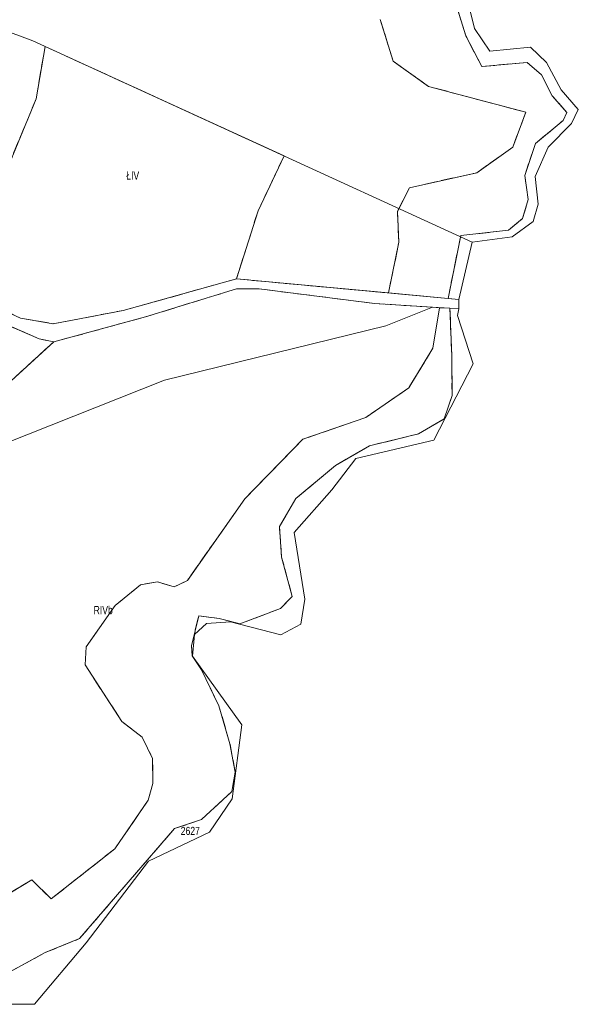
# Model space of a CAD drawing. Header units: metres. Extents: x 7496145 to 7500200, y 5498500 to 5502080.
# Tile 167 of 202: x 7499620 to 7499722, y 5499565 to 5499746. Entities that reach past the tile are written whole.
import ezdxf

# ---------------------------------------------------------------- set-up
doc = ezdxf.new("R2010")
doc.units = ezdxf.units.M
doc.header["$MEASUREMENT"] = 0
for name, pattern in [('2.25_0.75', [3, 2.25, -0.75]), ('219-1000', [0]), ('egug-1000', [0])]:
    doc.linetypes.add(name, pattern=pattern)
for name, color, linetype in [('209-oznaczenie konturu klasyfikacyjnego', 7, 'CONTINUOUS'), ('211-numer działki ewidencyjnej', 7, 'CONTINUOUS'), ('217-kontur klasyfikacyjny', 7, 'CONTINUOUS'), ('218-kontur użytku gruntowego', 7, 'CONTINUOUS'), ('219-działka ewidencyjna', 7, 'CONTINUOUS')]:
    doc.layers.add(name, color=color, linetype=linetype)
doc.styles.get("Standard").update_dxf_attribs({"font": 'Working1250', "width": 0.75})

msp = doc.modelspace()

# ---------------------------------------------------------------- linework, layer by layer
at = {"layer": '217-kontur klasyfikacyjny', "color": 3, "linetype": '2.25_0.75', "lineweight": 18, "flags": 128}
for points in [[(7499701.73, 5499743.37), (7499699.08, 5499752.08)], [(7499688.37, 5499738.7), (7499686.01, 5499746.39)], [(7499704.71, 5499737.71), (7499701.73, 5499743.37)], [(7499622.7, 5499731.78), (7499624.36, 5499741.4)], [(7499624.36, 5499741.4), (7499668.33, 5499721.26)], [(7499694.88, 5499734.06), (7499688.37, 5499738.7)], [(7499713.05, 5499738.47), (7499704.71, 5499737.71)], [(7499715.69, 5499736.19), (7499713.05, 5499738.47)], [(7499717.64, 5499732.32), (7499715.69, 5499736.19)], [(7499712.79, 5499729.29), (7499694.88, 5499734.06)], [(7499608.25, 5499696.79), (7499622.7, 5499731.78)], [(7499720.33, 5499729.25), (7499717.64, 5499732.32)], [(7499710.38, 5499722.87), (7499712.79, 5499729.29)], [(7499719.67, 5499727.8), (7499720.33, 5499729.25)], [(7499714.57, 5499723.56), (7499719.67, 5499727.8)], [(7499703.8, 5499718.17), (7499710.38, 5499722.87)], [(7499712.59, 5499717.65), (7499714.57, 5499723.56)], [(7499668.33, 5499721.26), (7499663.53, 5499711.13)], [(7499691.38, 5499715.41), (7499703.8, 5499718.17)], [(7499713.22, 5499713.23), (7499712.59, 5499717.65)], [(7499689.16, 5499711.04), (7499691.38, 5499715.41)], [(7499712.2, 5499709.72), (7499713.22, 5499713.23)], [(7499663.53, 5499711.13), (7499659.55, 5499698.64)], [(7499689.45, 5499705.4), (7499689.16, 5499711.04)], [(7499709.6, 5499707.59), (7499712.2, 5499709.72)], [(7499698.48, 5499695.04), (7499700.84, 5499706.6)], [(7499700.84, 5499706.6), (7499709.6, 5499707.59)], [(7499687.53, 5499696.05), (7499689.45, 5499705.4)], [(7499638.73, 5499692.82), (7499659.55, 5499698.64)], [(7499659.55, 5499698.64), (7499687.53, 5499696.05)], [(7499608.25, 5499696.79), (7499619.84, 5499691.42)], [(7499659.54, 5499696.8), (7499642.85, 5499691.66)], [(7499663.76, 5499696.8), (7499659.54, 5499696.8)], [(7499684.95, 5499694.12), (7499663.76, 5499696.8)], [(7499687.53, 5499696.05), (7499698.48, 5499695.04)], [(7499695.61, 5499693.42), (7499684.95, 5499694.12)], [(7499625.84, 5499690.39), (7499638.73, 5499692.82)], [(7499696.91, 5499693.34), (7499695.61, 5499693.42)], [(7499696.91, 5499693.34), (7499695.7, 5499685.88)], [(7499698.83, 5499693.22), (7499696.91, 5499693.34)], [(7499699.16, 5499684.53), (7499698.83, 5499693.22)], [(7499623.26, 5499687.61), (7499616.48, 5499690.56)], [(7499619.84, 5499691.42), (7499625.84, 5499690.39)], [(7499642.85, 5499691.66), (7499625.95, 5499687.04)], [(7499616.7, 5499678.6), (7499625.95, 5499687.04)], [(7499625.95, 5499687.04), (7499623.26, 5499687.61)], [(7499695.7, 5499685.88), (7499691.26, 5499678.58)], [(7499699.22, 5499677.19), (7499699.16, 5499684.53)], [(7499691.26, 5499678.58), (7499683.37, 5499673.15)], [(7499697.8, 5499672.91), (7499699.22, 5499677.19)], [(7499683.37, 5499673.15), (7499671.8, 5499669.16)], [(7499693.08, 5499670.11), (7499697.8, 5499672.91)], [(7499671.8, 5499669.16), (7499661.09, 5499658.18)], [(7499684.02, 5499667.92), (7499693.08, 5499670.11)], [(7499677.8, 5499664.31), (7499684.02, 5499667.92)], [(7499670.5, 5499658.21), (7499677.8, 5499664.31)], [(7499661.09, 5499658.18), (7499650.55, 5499643.15)], [(7499667.48, 5499653.08), (7499670.5, 5499658.21)], [(7499667.87, 5499647.46), (7499667.48, 5499653.08)], [(7499669.82, 5499640.23), (7499667.87, 5499647.46)], [(7499650.55, 5499643.15), (7499648.13, 5499641.98)], [(7499641.93, 5499642.36), (7499637.23, 5499638.55)], [(7499645.03, 5499642.89), (7499641.93, 5499642.36)], [(7499648.13, 5499641.98), (7499645.03, 5499642.89)], [(7499667.64, 5499637.99), (7499669.82, 5499640.23)], [(7499637.23, 5499638.55), (7499631.92, 5499630.96)], [(7499660.21, 5499635.16), (7499667.64, 5499637.99)], [(7499651.28, 5499631.15), (7499652.62, 5499636.62)], [(7499652.62, 5499636.62), (7499656.4, 5499636.17)], [(7499656.4, 5499636.17), (7499660.21, 5499635.16)], [(7499631.92, 5499630.96), (7499631.72, 5499627.64)], [(7499651.43, 5499629.27), (7499651.28, 5499631.15)], [(7499653.15, 5499626.7), (7499651.43, 5499629.27)], [(7499631.72, 5499627.64), (7499638.48, 5499617.22)], [(7499656.34, 5499620.07), (7499653.15, 5499626.7)], [(7499658.37, 5499613.09), (7499656.34, 5499620.07)], [(7499638.48, 5499617.22), (7499642.21, 5499614.33)], [(7499642.21, 5499614.33), (7499644.14, 5499610.42)], [(7499659.35, 5499607.88), (7499658.37, 5499613.09)], [(7499644.14, 5499610.42), (7499644.18, 5499605.77)], [(7499658.69, 5499604.3), (7499659.35, 5499607.88)], [(7499644.18, 5499605.77), (7499643.32, 5499602.7)], [(7499653.15, 5499599.16), (7499658.69, 5499604.3)], [(7499643.32, 5499602.7), (7499637.2, 5499593.8)], [(7499648.15, 5499597.49), (7499653.15, 5499599.16)], [(7499630.71, 5499577.25), (7499648.15, 5499597.49)], [(7499637.2, 5499593.8), (7499625.47, 5499584.55)], [(7499621.89, 5499588.07), (7499612.64, 5499582.48)], [(7499625.47, 5499584.55), (7499621.89, 5499588.07)], [(7499624.37, 5499574.68), (7499630.71, 5499577.25)], [(7499614.51, 5499569.28), (7499624.37, 5499574.68)]]:
    msp.add_lwpolyline(points, dxfattribs=at)
at = {"layer": '218-kontur użytku gruntowego', "color": 3, "linetype": 'egug-1000', "lineweight": 18, "flags": 128}
for points in [[(7499701.73, 5499743.37), (7499699.08, 5499752.08)], [(7499703.38, 5499744.69), (7499701.55, 5499752.02)], [(7499688.37, 5499738.7), (7499686.01, 5499746.39)], [(7499706.19, 5499740.54), (7499703.38, 5499744.69)], [(7499704.71, 5499737.71), (7499701.73, 5499743.37)], [(7499622.7, 5499731.78), (7499624.36, 5499741.4)], [(7499624.36, 5499741.4), (7499668.33, 5499721.26)], [(7499713.63, 5499741.26), (7499706.19, 5499740.54)], [(7499716.57, 5499738.45), (7499713.63, 5499741.26)], [(7499694.88, 5499734.06), (7499688.37, 5499738.7)], [(7499713.05, 5499738.47), (7499704.71, 5499737.71)], [(7499715.69, 5499736.19), (7499713.05, 5499738.47)], [(7499719.31, 5499733.45), (7499716.57, 5499738.45)], [(7499717.64, 5499732.32), (7499715.69, 5499736.19)], [(7499712.79, 5499729.29), (7499694.88, 5499734.06)], [(7499608.25, 5499696.79), (7499622.7, 5499731.78)], [(7499720.33, 5499729.25), (7499717.64, 5499732.32)], [(7499722.45, 5499729.82), (7499719.31, 5499733.45)], [(7499710.38, 5499722.87), (7499712.79, 5499729.29)], [(7499719.67, 5499727.8), (7499720.33, 5499729.25)], [(7499721.17, 5499727.21), (7499722.45, 5499729.82)], [(7499714.57, 5499723.56), (7499719.67, 5499727.8)], [(7499716.9, 5499722.87), (7499721.17, 5499727.21)], [(7499703.8, 5499718.17), (7499710.38, 5499722.87)], [(7499712.59, 5499717.65), (7499714.57, 5499723.56)], [(7499714.49, 5499717.49), (7499716.9, 5499722.87)], [(7499668.33, 5499721.26), (7499663.53, 5499711.13)], [(7499691.38, 5499715.41), (7499703.8, 5499718.17)], [(7499713.22, 5499713.23), (7499712.59, 5499717.65)], [(7499715.09, 5499712.41), (7499714.49, 5499717.49)], [(7499689.16, 5499711.04), (7499691.38, 5499715.41)], [(7499712.2, 5499709.72), (7499713.22, 5499713.23)], [(7499714.15, 5499709.21), (7499715.09, 5499712.41)], [(7499663.53, 5499711.13), (7499659.55, 5499698.64)], [(7499689.45, 5499705.4), (7499689.16, 5499711.04)], [(7499709.6, 5499707.59), (7499712.2, 5499709.72)], [(7499710.29, 5499706.37), (7499714.15, 5499709.21)], [(7499698.48, 5499695.04), (7499700.84, 5499706.6)], [(7499700.84, 5499706.6), (7499709.6, 5499707.59)], [(7499687.53, 5499696.05), (7499689.45, 5499705.4)], [(7499700.48, 5499694.85), (7499702.91, 5499705.39)], [(7499702.91, 5499705.39), (7499710.29, 5499706.37)], [(7499638.73, 5499692.82), (7499659.55, 5499698.64)], [(7499659.55, 5499698.64), (7499687.53, 5499696.05)], [(7499608.25, 5499696.79), (7499619.84, 5499691.42)], [(7499659.54, 5499696.8), (7499642.85, 5499691.66)], [(7499663.76, 5499696.8), (7499659.54, 5499696.8)], [(7499684.95, 5499694.12), (7499663.76, 5499696.8)], [(7499687.53, 5499696.05), (7499698.48, 5499695.04)], [(7499695.61, 5499693.42), (7499684.95, 5499694.12)], [(7499698.48, 5499695.04), (7499700.48, 5499694.85)], [(7499700.46, 5499693.11), (7499700.48, 5499694.85)], [(7499625.84, 5499690.39), (7499638.73, 5499692.82)], [(7499696.91, 5499693.34), (7499695.61, 5499693.42)], [(7499695.7, 5499685.88), (7499696.91, 5499693.34)], [(7499698.83, 5499693.22), (7499696.91, 5499693.34)], [(7499699.16, 5499684.53), (7499698.83, 5499693.22)], [(7499700.46, 5499693.11), (7499698.83, 5499693.22)], [(7499700.22, 5499691.91), (7499700.46, 5499693.11)], [(7499703.08, 5499682.98), (7499700.22, 5499691.91)], [(7499623.26, 5499687.61), (7499616.48, 5499690.56)], [(7499619.84, 5499691.42), (7499625.84, 5499690.39)], [(7499642.85, 5499691.66), (7499625.95, 5499687.04)], [(7499616.7, 5499678.6), (7499625.95, 5499687.04)], [(7499625.95, 5499687.04), (7499623.26, 5499687.61)], [(7499691.26, 5499678.58), (7499695.7, 5499685.88)], [(7499695.87, 5499668.99), (7499703.08, 5499682.98)], [(7499699.22, 5499677.19), (7499699.16, 5499684.53)], [(7499683.37, 5499673.15), (7499691.26, 5499678.58)], [(7499697.8, 5499672.91), (7499699.22, 5499677.19)], [(7499671.8, 5499669.16), (7499683.37, 5499673.15)], [(7499693.08, 5499670.11), (7499697.8, 5499672.91)], [(7499661.09, 5499658.18), (7499671.8, 5499669.16)], [(7499681.5, 5499665.61), (7499695.87, 5499668.99)], [(7499684.02, 5499667.92), (7499693.08, 5499670.11)], [(7499677.8, 5499664.31), (7499684.02, 5499667.92)], [(7499677.09, 5499659.84), (7499681.5, 5499665.61)], [(7499670.5, 5499658.21), (7499677.8, 5499664.31)], [(7499670.16, 5499651.98), (7499677.09, 5499659.84)], [(7499650.55, 5499643.15), (7499661.09, 5499658.18)], [(7499667.48, 5499653.08), (7499670.5, 5499658.21)], [(7499667.87, 5499647.46), (7499667.48, 5499653.08)], [(7499672.13, 5499639.72), (7499670.16, 5499651.98)], [(7499669.82, 5499640.23), (7499667.87, 5499647.46)], [(7499648.13, 5499641.98), (7499650.55, 5499643.15)], [(7499637.23, 5499638.55), (7499641.93, 5499642.36)], [(7499641.93, 5499642.36), (7499645.03, 5499642.89)], [(7499645.03, 5499642.89), (7499648.13, 5499641.98)], [(7499667.64, 5499637.99), (7499669.82, 5499640.23)], [(7499671.43, 5499635.09), (7499672.13, 5499639.72)], [(7499631.92, 5499630.96), (7499637.23, 5499638.55)], [(7499660.21, 5499635.16), (7499667.64, 5499637.99)], [(7499651.28, 5499631.15), (7499652.62, 5499636.62)], [(7499652.62, 5499636.62), (7499656.4, 5499636.17)], [(7499656.4, 5499636.17), (7499660.21, 5499635.16)], [(7499651.83, 5499633.22), (7499654.05, 5499635.22)], [(7499654.05, 5499635.22), (7499658.45, 5499635.52)], [(7499658.45, 5499635.52), (7499667.73, 5499633.13)], [(7499667.73, 5499633.13), (7499671.43, 5499635.09)], [(7499651.48, 5499629.25), (7499651.83, 5499633.22)], [(7499631.72, 5499627.64), (7499631.92, 5499630.96)], [(7499651.43, 5499629.27), (7499651.28, 5499631.15)], [(7499653.15, 5499626.7), (7499651.43, 5499629.27)], [(7499660.57, 5499616.61), (7499651.48, 5499629.25)], [(7499638.48, 5499617.22), (7499631.72, 5499627.64)], [(7499656.34, 5499620.07), (7499653.15, 5499626.7)], [(7499658.37, 5499613.09), (7499656.34, 5499620.07)], [(7499642.21, 5499614.33), (7499638.48, 5499617.22)], [(7499658.77, 5499602.99), (7499660.57, 5499616.61)], [(7499644.14, 5499610.42), (7499642.21, 5499614.33)], [(7499659.35, 5499607.88), (7499658.37, 5499613.09)], [(7499644.18, 5499605.77), (7499644.14, 5499610.42)], [(7499658.69, 5499604.3), (7499659.35, 5499607.88)], [(7499643.32, 5499602.7), (7499644.18, 5499605.77)], [(7499653.15, 5499599.16), (7499658.69, 5499604.3)], [(7499637.2, 5499593.8), (7499643.32, 5499602.7)], [(7499654.62, 5499596.83), (7499658.77, 5499602.99)], [(7499648.15, 5499597.49), (7499653.15, 5499599.16)], [(7499630.71, 5499577.25), (7499648.15, 5499597.49)], [(7499643.38, 5499591.51), (7499654.62, 5499596.83)], [(7499625.47, 5499584.55), (7499637.2, 5499593.8)], [(7499631.9, 5499576.49), (7499643.38, 5499591.51)], [(7499612.64, 5499582.48), (7499621.89, 5499588.07)], [(7499621.89, 5499588.07), (7499625.47, 5499584.55)], [(7499622.38, 5499565.2), (7499631.9, 5499576.49)], [(7499624.37, 5499574.68), (7499630.71, 5499577.25)], [(7499614.51, 5499569.28), (7499624.37, 5499574.68)], [(7499611.31, 5499565.17), (7499622.38, 5499565.2)]]:
    msp.add_lwpolyline(points, dxfattribs=at)
at = {"layer": '219-działka ewidencyjna', "color": 3, "linetype": '219-1000', "lineweight": 18, "flags": 128}
for points in [[(7499560.84, 5499765.39), (7499622.11, 5499742.46)], [(7499701.55, 5499752.02), (7499703.38, 5499744.69)], [(7499703.38, 5499744.69), (7499706.19, 5499740.54)], [(7499702.91, 5499705.39), (7499622.11, 5499742.46)], [(7499706.19, 5499740.54), (7499713.63, 5499741.26)], [(7499713.63, 5499741.26), (7499716.57, 5499738.45)], [(7499716.57, 5499738.45), (7499719.31, 5499733.45)], [(7499722.45, 5499729.82), (7499719.31, 5499733.45)], [(7499721.17, 5499727.21), (7499722.45, 5499729.82)], [(7499716.9, 5499722.87), (7499721.17, 5499727.21)], [(7499714.49, 5499717.49), (7499716.9, 5499722.87)], [(7499714.49, 5499717.49), (7499715.09, 5499712.41)], [(7499715.09, 5499712.41), (7499714.15, 5499709.21)], [(7499710.29, 5499706.37), (7499714.15, 5499709.21)], [(7499584.16, 5499707.94), (7499619.84, 5499691.42)], [(7499702.91, 5499705.39), (7499700.48, 5499694.85)], [(7499702.91, 5499705.39), (7499710.29, 5499706.37)], [(7499638.73, 5499692.82), (7499659.55, 5499698.64)], [(7499659.55, 5499698.64), (7499700.48, 5499694.85)], [(7499642.85, 5499691.66), (7499659.54, 5499696.8)], [(7499659.54, 5499696.8), (7499663.76, 5499696.8)], [(7499663.76, 5499696.8), (7499684.95, 5499694.12)], [(7499607.11, 5499694.64), (7499623.26, 5499687.61)], [(7499684.95, 5499694.12), (7499695.61, 5499693.42)], [(7499700.48, 5499694.85), (7499700.46, 5499693.11)], [(7499625.84, 5499690.39), (7499638.73, 5499692.82)], [(7499687.05, 5499689.98), (7499695.61, 5499693.42)], [(7499695.61, 5499693.42), (7499698.83, 5499693.22)], [(7499698.83, 5499693.22), (7499700.46, 5499693.11)], [(7499698.83, 5499693.22), (7499699.16, 5499684.53)], [(7499700.22, 5499691.91), (7499700.46, 5499693.11)], [(7499700.22, 5499691.91), (7499703.08, 5499682.98)], [(7499619.84, 5499691.42), (7499625.84, 5499690.39)], [(7499625.95, 5499687.04), (7499642.85, 5499691.66)], [(7499646.31, 5499680.01), (7499687.05, 5499689.98)], [(7499623.26, 5499687.61), (7499625.95, 5499687.04)], [(7499695.87, 5499668.99), (7499703.08, 5499682.98)], [(7499699.16, 5499684.53), (7499699.22, 5499677.19)], [(7499617.12, 5499668.4), (7499646.31, 5499680.01)], [(7499697.8, 5499672.91), (7499699.22, 5499677.19)], [(7499693.08, 5499670.11), (7499697.8, 5499672.91)], [(7499681.5, 5499665.61), (7499695.87, 5499668.99)], [(7499684.02, 5499667.92), (7499693.08, 5499670.11)], [(7499677.8, 5499664.31), (7499684.02, 5499667.92)], [(7499677.09, 5499659.84), (7499681.5, 5499665.61)], [(7499670.5, 5499658.21), (7499677.8, 5499664.31)], [(7499670.16, 5499651.98), (7499677.09, 5499659.84)], [(7499667.48, 5499653.08), (7499670.5, 5499658.21)], [(7499667.48, 5499653.08), (7499667.87, 5499647.46)], [(7499670.16, 5499651.98), (7499672.13, 5499639.72)], [(7499667.87, 5499647.46), (7499669.82, 5499640.23)], [(7499667.64, 5499637.99), (7499669.82, 5499640.23)], [(7499671.43, 5499635.09), (7499672.13, 5499639.72)], [(7499660.21, 5499635.16), (7499667.64, 5499637.99)], [(7499651.28, 5499631.15), (7499652.62, 5499636.62)], [(7499652.62, 5499636.62), (7499656.4, 5499636.17)], [(7499656.4, 5499636.17), (7499660.21, 5499635.16)], [(7499651.83, 5499633.22), (7499654.05, 5499635.22)], [(7499654.05, 5499635.22), (7499658.45, 5499635.52)], [(7499658.45, 5499635.52), (7499667.73, 5499633.13)], [(7499667.73, 5499633.13), (7499671.43, 5499635.09)], [(7499651.48, 5499629.25), (7499651.83, 5499633.22)], [(7499651.28, 5499631.15), (7499651.43, 5499629.27)], [(7499651.43, 5499629.27), (7499653.15, 5499626.7)], [(7499651.48, 5499629.25), (7499660.57, 5499616.61)], [(7499653.15, 5499626.7), (7499656.34, 5499620.07)], [(7499656.34, 5499620.07), (7499658.37, 5499613.09)], [(7499658.77, 5499602.99), (7499660.57, 5499616.61)], [(7499658.37, 5499613.09), (7499659.35, 5499607.88)], [(7499658.69, 5499604.3), (7499659.35, 5499607.88)], [(7499653.15, 5499599.16), (7499658.69, 5499604.3)], [(7499654.62, 5499596.83), (7499658.77, 5499602.99)], [(7499648.15, 5499597.49), (7499653.15, 5499599.16)], [(7499630.71, 5499577.25), (7499648.15, 5499597.49)], [(7499643.38, 5499591.51), (7499654.62, 5499596.83)], [(7499631.9, 5499576.49), (7499643.38, 5499591.51)], [(7499622.38, 5499565.2), (7499631.9, 5499576.49)], [(7499624.37, 5499574.68), (7499630.71, 5499577.25)], [(7499614.51, 5499569.28), (7499624.37, 5499574.68)], [(7499611.31, 5499565.17), (7499622.38, 5499565.2)]]:
    msp.add_lwpolyline(points, dxfattribs=at)

# ---------------------------------------------------------------- texts
at = {"layer": '209-oznaczenie konturu klasyfikacyjnego', "color": 3, "linetype": 'Continuous', "lineweight": 18, "width": 0.79}
for s, p in [('ŁIV', (7499639.29, 5499716.9)), ('RIVb', (7499633.29, 5499636.95))]:
    msp.add_text(s, height=1.5, dxfattribs=at).set_placement(p)
at = {"layer": '211-numer działki ewidencyjnej', "color": 3, "linetype": 'Continuous', "lineweight": 18, "width": 0.79}
msp.add_text('2627', height=1.5, dxfattribs=at).set_placement((7499649.31, 5499596.32))

doc.saveas('drawing.dxf')
